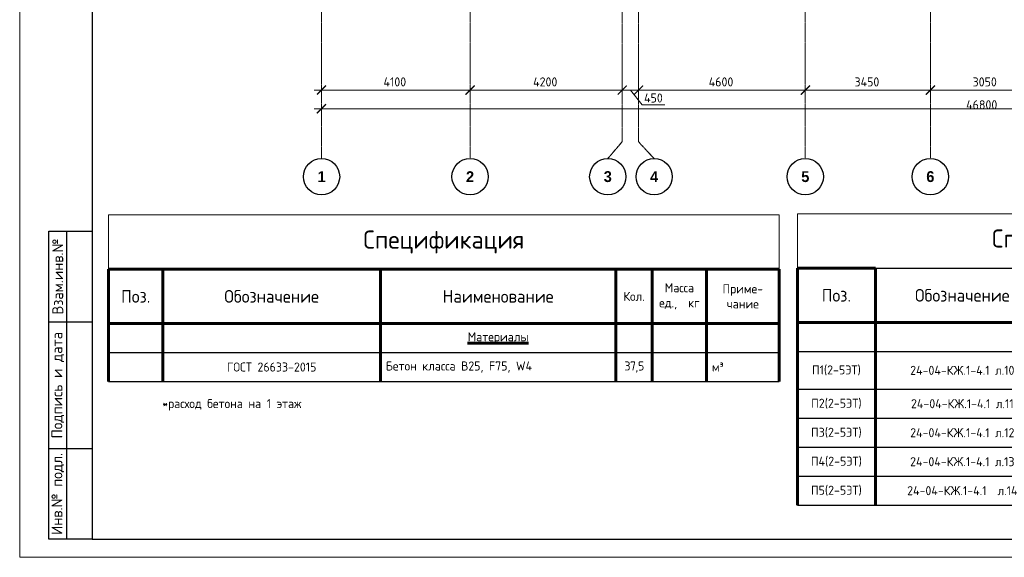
# Model space of a CAD drawing. Header units: millimetres. Extents: x 369815 to 1481759, y -423071 to -27917.
# Tile 100 of 256: x 433982 to 461148, y -198192 to -183355. Entities that reach past the tile are written whole.
import ezdxf
from ezdxf.enums import TextEntityAlignment as Align

# ---------------------------------------------------------------- set-up
doc = ezdxf.new("R2010")
doc.units = ezdxf.units.MM
doc.linetypes.add('______5', pattern=[1100, 800, -100, 100, -100])
doc.linetypes.add('осевая', pattern=[50.8, 31.75, -6.35, 6.35, -6.35])
for name, color, linetype, lineweight in [('Оси', 40, '______5', 18), ('Основная 0.6', 142, 'Continuous', 60), ('РАЗМЕРЫ', 1, 'Continuous', 9), ('Текст', 7, 'Continuous', 25), ('ТОНКИЕ', 7, 'Continuous', 9)]:
    doc.layers.add(name, color=color, linetype=linetype, lineweight=lineweight)
doc.layers.add('ТОЛСТЫЕ_ОСНОВНЫЕ', color=6, linetype='Continuous')
doc.styles.add('Century Gothic', font='GOTHIC.TTF')
doc.styles.add('GOST-2.304_Type-B', font='GOST_Common.ttf')
doc.styles.add('style1', font='GOST_Common.ttf', dxfattribs={"height": 500})
doc.dimstyles.new('СПДС', dxfattribs={"dimscale": 100, "dimtxt": 2.5, "dimasz": 2.5, "dimexe": 1.25, "dimexo": 0, "dimtad": 1, "dimdec": 0, "dimtxsty": 'GOST-2.304_Type-B', "dimblk": 'ARCHTICK', "dimcen": 2.5, "dimdle": 2, "dimadec": 0, "dimazin": 2, "dimtfac": 0.75, "dimtdec": 0, "dimtmove": 1, "dimatfit": 3, "dimfxl": 1, "dimtolj": 1, "dimarcsym": 1})

# ---------------------------------------------------------------- blocks, each defined once
blk = doc.blocks.new('*U133')
at = {"layer": 'ТОЛСТЫЕ_ОСНОВНЫЕ'}
for p, q in [((8, 5), (8, 90)), ((8, 90), (20, 90)), ((13, 5), (13, 90)), ((8, 65), (20, 65)), ((8, 30), (20, 30)), ((20, 5), (8, 5))]:
    blk.add_line(p, q, dxfattribs=at)
at = {"layer": 'ТОЛСТЫЕ_ОСНОВНЫЕ', "color": 6}
blk.add_lwpolyline([(20, 5), (589, 5), (589, 415), (20, 415)], close=True, dxfattribs=at)
at = {"layer": 'ТОНКИЕ'}
blk.add_lwpolyline([(0, 0), (594, 0), (594, 420), (0, 420)], close=True, dxfattribs=at)
at = {"layer": 'Текст', "style": 'style1'}
for s, p in [('Взам.инв.№', (10.5, 77.5)), ('Подпись и дата', (10.5, 47.5)), ('Инв.№ подл.', (10.5, 17.5))]:
    blk.add_text(s, height=3, rotation=90, dxfattribs=at).set_placement(p, align=Align.MIDDLE)
blk = doc.blocks.new('_ArchTick')
at = {"color": 0, "linetype": 'ByBlock', "const_width": 0.15}
blk.add_lwpolyline([(-0.5, -0.5), (0.5, 0.5)], dxfattribs=at)
blk = doc.blocks.new('*D2369')
at = {"color": 0, "lineweight": -2, "transparency": 16777216}
for p, q in [((983646, -19381), (983646, -19256)), ((1030446, -19495), (1030446, -19256)), ((983446, -19381), (1030646, -19381))]:
    blk.add_line(p, q, dxfattribs=at)
at = {"layer": 'DEFPOINTS', "color": 0, "transparency": 16777216}
for p in [(983646, -19381), (1030446, -19381), (1030446, -19495)]:
    blk.add_point(p, dxfattribs=at)
at = {"color": 0, "lineweight": -2, "transparency": 16777216, "xscale": 250, "yscale": 250, "zscale": 250, "rotation": 180}
blk.add_blockref('_ArchTick', (983646, -19381), dxfattribs=at)
at = {"color": 0, "lineweight": -2, "transparency": 16777216, "xscale": 250, "yscale": 250, "zscale": 250}
blk.add_blockref('_ArchTick', (1030446, -19381), dxfattribs=at)
at = {"color": 0, "transparency": 16777216, "insert": (1001863, -19270), "char_height": 250, "width": 104166.67, "attachment_point": 5, "style": 'GOST-2.304_Type-B'}
blk.add_mtext('\\A1;46800', dxfattribs=at)
blk = doc.blocks.new('NSY101')
at = {"color": 0, "linetype": 'ByBlock', "lineweight": -2}
blk.add_circle((0, 0), 50, dxfattribs=at)
blk = doc.blocks.new('СЛОЖНЫЙ_ОБЪЕКТ_31')
at = {"layer": 'Оси', "color": 16, "linetype": 'Continuous', "lineweight": 25, "transparency": 33554687, "xscale": 9.999999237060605, "yscale": 9.999999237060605, "zscale": 9.999999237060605}
blk.add_blockref('NSY101', (8813, -43009), dxfattribs=at)
at = {"layer": 'Оси', "color": 16, "linetype": 'Continuous', "lineweight": 25, "transparency": 33554687, "insert": (8813, -43009), "char_height": 300, "width": 385, "attachment_point": 5, "style": 'Century Gothic'}
blk.add_mtext('\\A1;{\\fCentury Gothic|i0|b1;\\H300.000000;\\W1.000000;\\C16;2}\\P', dxfattribs=at)
blk = doc.blocks.new('СЛОЖНЫЙ_ОБЪЕКТ_32')
at = {"layer": 'Оси', "color": 16, "linetype": 'Continuous', "lineweight": 25, "transparency": 33554687, "xscale": 9.999999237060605, "yscale": 9.999999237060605, "zscale": 9.999999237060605}
blk.add_blockref('NSY101', (18063, -43009), dxfattribs=at)
at = {"layer": 'Оси', "color": 16, "linetype": 'Continuous', "lineweight": 25, "transparency": 33554687, "insert": (18063, -43009), "char_height": 300, "width": 385, "attachment_point": 5, "style": 'Century Gothic'}
blk.add_mtext('\\A1;{\\fCentury Gothic|i0|b1;\\H300.000000;\\W1.000000;\\C16;5}\\P', dxfattribs=at)
blk = doc.blocks.new('СЛОЖНЫЙ_ОБЪЕКТ_33')
at = {"layer": 'Оси', "color": 16, "linetype": 'Continuous', "lineweight": 25, "transparency": 33554687, "xscale": 9.999999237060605, "yscale": 9.999999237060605, "zscale": 9.999999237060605}
blk.add_blockref('NSY101', (21513, -43009), dxfattribs=at)
at = {"layer": 'Оси', "color": 16, "linetype": 'Continuous', "lineweight": 25, "transparency": 33554687, "insert": (21513, -43009), "char_height": 300, "width": 385, "attachment_point": 5, "style": 'Century Gothic'}
blk.add_mtext('\\A1;{\\fCentury Gothic|i0|b1;\\H300.000000;\\W1.000000;\\C16;6}\\P', dxfattribs=at)
blk = doc.blocks.new('СЛОЖНЫЙ_ОБЪЕКТ_46')
at = {"layer": 'Оси', "color": 16, "linetype": 'Continuous', "lineweight": 25, "transparency": 33554687, "xscale": 9.999999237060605, "yscale": 9.999999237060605, "zscale": 9.999999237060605}
blk.add_blockref('NSY101', (5263, -43009), dxfattribs=at)
at = {"layer": 'Оси', "color": 16, "linetype": 'Continuous', "lineweight": 25, "transparency": 33554687, "insert": (5263, -43009), "char_height": 300, "width": 385, "attachment_point": 5, "style": 'Century Gothic'}
blk.add_mtext('\\A1;{\\fCentury Gothic|i0|b1;\\H300.000000;\\W1.000000;\\C16;1}\\P', dxfattribs=at)
blk = doc.blocks.new('СЛОЖНЫЙ_ОБЪЕКТ_48')
at = {"layer": 'Оси', "color": 16, "linetype": 'Continuous', "lineweight": 25, "transparency": 33554687, "xscale": 9.999999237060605, "yscale": 9.999999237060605, "zscale": 9.999999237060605}
blk.add_blockref('NSY101', (13893, -43009), dxfattribs=at)
at = {"layer": 'Оси', "color": 16, "linetype": 'Continuous', "lineweight": 25, "transparency": 33554687, "insert": (13893, -43009), "char_height": 300, "width": 385, "attachment_point": 5, "style": 'Century Gothic'}
blk.add_mtext('\\A1;{\\fCentury Gothic|i0|b1;\\H300.000000;\\W1.000000;\\C16;4}\\P', dxfattribs=at)
blk = doc.blocks.new('СЛОЖНЫЙ_ОБЪЕКТ_49')
at = {"layer": 'Оси', "color": 16, "linetype": 'Continuous', "lineweight": 25, "transparency": 33554687, "xscale": 9.999999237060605, "yscale": 9.999999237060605, "zscale": 9.999999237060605}
blk.add_blockref('NSY101', (12613, -43009), dxfattribs=at)
at = {"layer": 'Оси', "color": 16, "linetype": 'Continuous', "lineweight": 25, "transparency": 33554687, "insert": (12613, -43009), "char_height": 300, "width": 385, "attachment_point": 5, "style": 'Century Gothic'}
blk.add_mtext('\\A1;{\\fCentury Gothic|i0|b1;\\H300.000000;\\W1.000000;\\C16;3}\\P', dxfattribs=at)
blk = doc.blocks.new('*D2355')
at = {"color": 0, "lineweight": -2, "transparency": 16777216}
for p, q in [((983646, -18864), (983646, -18739)), ((987746, -18864), (987746, -18739)), ((983446, -18864), (987946, -18864))]:
    blk.add_line(p, q, dxfattribs=at)
at = {"layer": 'DEFPOINTS', "color": 0, "transparency": 16777216}
for p in [(983646, -18864), (987746, -18864), (987746, -18864)]:
    blk.add_point(p, dxfattribs=at)
at = {"color": 0, "lineweight": -2, "transparency": 16777216, "xscale": 250, "yscale": 250, "zscale": 250, "rotation": 180}
blk.add_blockref('_ArchTick', (983646, -18864), dxfattribs=at)
at = {"color": 0, "lineweight": -2, "transparency": 16777216, "xscale": 250, "yscale": 250, "zscale": 250}
blk.add_blockref('_ArchTick', (987746, -18864), dxfattribs=at)
at = {"color": 0, "transparency": 16777216, "insert": (985670, -18639), "char_height": 250, "width": 83333.33, "attachment_point": 5, "style": 'GOST-2.304_Type-B'}
blk.add_mtext('\\A1;4100', dxfattribs=at)
blk = doc.blocks.new('*D2356')
at = {"color": 0, "lineweight": -2, "transparency": 16777216}
for p, q in [((987746, -18864), (987746, -18739)), ((991946, -18864), (991946, -18739)), ((987546, -18864), (992146, -18864))]:
    blk.add_line(p, q, dxfattribs=at)
at = {"layer": 'DEFPOINTS', "color": 0, "transparency": 16777216}
for p in [(987746, -18864), (991946, -18864), (991946, -18864)]:
    blk.add_point(p, dxfattribs=at)
at = {"color": 0, "lineweight": -2, "transparency": 16777216, "xscale": 250, "yscale": 250, "zscale": 250, "rotation": 180}
blk.add_blockref('_ArchTick', (987746, -18864), dxfattribs=at)
at = {"color": 0, "lineweight": -2, "transparency": 16777216, "xscale": 250, "yscale": 250, "zscale": 250}
blk.add_blockref('_ArchTick', (991946, -18864), dxfattribs=at)
at = {"color": 0, "transparency": 16777216, "insert": (989820, -18639), "char_height": 250, "width": 83333.33, "attachment_point": 5, "style": 'GOST-2.304_Type-B'}
blk.add_mtext('\\A1;4200', dxfattribs=at)
blk = doc.blocks.new('*D2357')
at = {"color": 0, "lineweight": -2, "transparency": 16777216}
for p, q in [((992396, -18864), (992396, -18739)), ((996996, -18864), (996996, -18739)), ((992196, -18864), (997196, -18864))]:
    blk.add_line(p, q, dxfattribs=at)
at = {"layer": 'DEFPOINTS', "color": 0, "transparency": 16777216}
for p in [(992396, -18864), (996996, -18864), (996996, -18864)]:
    blk.add_point(p, dxfattribs=at)
at = {"color": 0, "lineweight": -2, "transparency": 16777216, "xscale": 250, "yscale": 250, "zscale": 250, "rotation": 180}
blk.add_blockref('_ArchTick', (992396, -18864), dxfattribs=at)
at = {"color": 0, "lineweight": -2, "transparency": 16777216, "xscale": 250, "yscale": 250, "zscale": 250}
blk.add_blockref('_ArchTick', (996996, -18864), dxfattribs=at)
at = {"color": 0, "transparency": 16777216, "insert": (994670, -18639), "char_height": 250, "width": 83333.33, "attachment_point": 5, "style": 'GOST-2.304_Type-B'}
blk.add_mtext('\\A1;4600', dxfattribs=at)
blk = doc.blocks.new('*D2358')
at = {"color": 0, "lineweight": -2, "transparency": 16777216}
for p, q in [((996996, -18864), (996996, -18739)), ((1000446, -18864), (1000446, -18739)), ((996796, -18864), (1000646, -18864))]:
    blk.add_line(p, q, dxfattribs=at)
at = {"layer": 'DEFPOINTS', "color": 0, "transparency": 16777216}
for p in [(996996, -18864), (1000446, -18864), (1000446, -18864)]:
    blk.add_point(p, dxfattribs=at)
at = {"color": 0, "lineweight": -2, "transparency": 16777216, "xscale": 250, "yscale": 250, "zscale": 250, "rotation": 180}
blk.add_blockref('_ArchTick', (996996, -18864), dxfattribs=at)
at = {"color": 0, "lineweight": -2, "transparency": 16777216, "xscale": 250, "yscale": 250, "zscale": 250}
blk.add_blockref('_ArchTick', (1000446, -18864), dxfattribs=at)
at = {"color": 0, "transparency": 16777216, "insert": (998695, -18639), "char_height": 250, "width": 83333.33, "attachment_point": 5, "style": 'GOST-2.304_Type-B'}
blk.add_mtext('\\A1;3450', dxfattribs=at)
blk = doc.blocks.new('*D2359')
at = {"color": 0, "lineweight": -2, "transparency": 16777216}
for p, q in [((1000446, -18864), (1000446, -18739)), ((1003496, -18864), (1003496, -18739)), ((1000246, -18864), (1003696, -18864))]:
    blk.add_line(p, q, dxfattribs=at)
at = {"layer": 'DEFPOINTS', "color": 0, "transparency": 16777216}
for p in [(1000446, -18864), (1003496, -18864), (1003496, -18864)]:
    blk.add_point(p, dxfattribs=at)
at = {"color": 0, "lineweight": -2, "transparency": 16777216, "xscale": 250, "yscale": 250, "zscale": 250, "rotation": 180}
blk.add_blockref('_ArchTick', (1000446, -18864), dxfattribs=at)
at = {"color": 0, "lineweight": -2, "transparency": 16777216, "xscale": 250, "yscale": 250, "zscale": 250}
blk.add_blockref('_ArchTick', (1003496, -18864), dxfattribs=at)
at = {"color": 0, "transparency": 16777216, "insert": (1001945, -18639), "char_height": 250, "width": 83333.33, "attachment_point": 5, "style": 'GOST-2.304_Type-B'}
blk.add_mtext('\\A1;3050', dxfattribs=at)
blk = doc.blocks.new('*D2367')
at = {"color": 0, "lineweight": -2, "transparency": 16777216}
for p, q in [((991946, -18739), (991946, -18989)), ((992596, -18864), (991746, -18864)), ((992171, -18864), (992493, -19270)), ((992396, -18802), (992396, -18989)), ((992493, -19270), (993118, -19270))]:
    blk.add_line(p, q, dxfattribs=at)
at = {"layer": 'DEFPOINTS', "color": 0, "transparency": 16777216}
for p in [(991946, -18739), (991946, -18864), (992396, -18802)]:
    blk.add_point(p, dxfattribs=at)
at = {"color": 0, "lineweight": -2, "transparency": 16777216, "xscale": 250, "yscale": 250, "zscale": 250, "rotation": 180}
blk.add_blockref('_ArchTick', (991946, -18864), dxfattribs=at)
at = {"color": 0, "lineweight": -2, "transparency": 16777216, "xscale": 250, "yscale": 250, "zscale": 250}
blk.add_blockref('_ArchTick', (992396, -18864), dxfattribs=at)
at = {"color": 0, "transparency": 16777216, "insert": (992805, -19083), "char_height": 250, "attachment_point": 5, "style": 'GOST-2.304_Type-B'}
blk.add_mtext('\\A1;450', dxfattribs=at)
blk = doc.blocks.new('*T1163')
at = {"layer": 'DEFPOINTS', "color": 8, "linetype": 'ByBlock', "lineweight": 0, "transparency": 16777216}
for p, q in [((0, 0), (18500, 0)), ((0, 0), (0, -1500)), ((18500, 0), (18500, -1500))]:
    blk.add_line(p, q, dxfattribs=at)
at = {"layer": 'Основная 0.6', "color": 0, "linetype": 'Continuous', "lineweight": 60, "transparency": 16777216}
for p, q in [((0, -1500), (15000, -1500)), ((0, -1500), (0, -4600)), ((1500, -1500), (1500, -4600)), ((7500, -1500), (7500, -4600)), ((14000, -1500), (14000, -4600)), ((15000, -1500), (15000, -4600)), ((16500, -1500), (16500, -4600)), ((18500, -1500), (18500, -4600)), ((0, -3000), (15000, -3000))]:
    blk.add_line(p, q, dxfattribs=at)
at = {"layer": 'Основная 0.6', "color": 0, "linetype": 'Continuous', "transparency": 16777216}
for p, q in [((15000, -1500), (18500, -1500)), ((15000, -3000), (18500, -3000))]:
    blk.add_line(p, q, dxfattribs=at)
at = {"layer": 'Основная 0.6', "color": 0, "linetype": 'Continuous', "lineweight": -2, "transparency": 16777216}
for p, q in [((0, -3800), (1500, -3800)), ((14000, -3800), (18500, -3800)), ((0, -4600), (1500, -4600)), ((14000, -4600), (18500, -4600))]:
    blk.add_line(p, q, dxfattribs=at)
at = {"layer": 'Основная 0.6', "color": 0, "lineweight": -2, "transparency": 16777216}
for p, q in [((1500, -3800), (14000, -3800)), ((1500, -4600), (14000, -4600))]:
    blk.add_line(p, q, dxfattribs=at)
at = {"layer": 'Основная 0.6', "color": 0, "transparency": 16777216, "style": 'GOST-2.304_Type-B'}
for s, insert, char_height, width, attachment_point in [('Спецификация', (9250, -750), 500, 18200, 5), ('Масса\\Pед.,  кг', (15750, -2250), 250, 1200, 5), ('Приме-\\Pчание', (17500, -2250), 250, 1700, 5), ('Поз.', (750, -2250), 350, 1200, 5), ('Обозначение', (4500, -2250), 350, 5700, 5), ('Наименование', (10750, -2250), 350, 6200, 5), ('Кол.', (14500, -2250), 250, 700, 5), ('{\\LМатериалы}', (10750, -3400), 250, 6200, 5), ('ГОСТ 26633-2015', (4500, -4200), 250, 5700, 5), ('Бетон класса В25, F75, W4', (7650, -4200), 250, 6200, 4), ('{\\T0.9;37,5', (14500, -4200), 250, 700, 5), ('м³', (16650, -4200), 250, 1700, 4)]:
    blk.add_mtext(s, dxfattribs=dict(at, insert=insert, char_height=char_height, width=width, attachment_point=attachment_point))
blk = doc.blocks.new('*T1164')
at = {"layer": 'DEFPOINTS', "color": 8, "linetype": 'ByBlock', "lineweight": 0, "transparency": 16777216}
for p, q in [((0, 0), (17950, 0)), ((0, 0), (0, -1500)), ((17950, 0), (17950, -1500))]:
    blk.add_line(p, q, dxfattribs=at)
at = {"layer": 'Основная 0.6', "color": 0, "linetype": 'Continuous', "lineweight": 60, "transparency": 16777216}
for p, q in [((0, -1500), (2152, -1500)), ((0, -1500), (0, -8042)), ((2152, -1500), (2152, -8042)), ((6950, -1500), (6950, -8042)), ((13450, -1500), (13450, -8042)), ((14450, -1500), (14450, -8042)), ((15950, -1500), (15950, -8042)), ((17950, -1500), (17950, -8042)), ((0, -3000), (14450, -3000))]:
    blk.add_line(p, q, dxfattribs=at)
at = {"layer": 'Основная 0.6', "color": 0, "linetype": 'ByBlock', "lineweight": -2, "transparency": 16777216}
blk.add_line((2152, -1500), (17950, -1500), dxfattribs=at)
at = {"layer": 'Основная 0.6', "color": 0, "linetype": 'Continuous', "transparency": 16777216}
blk.add_line((14450, -3000), (17950, -3000), dxfattribs=at)
at = {"layer": 'Основная 0.6', "color": 0, "linetype": 'Continuous', "lineweight": -2, "transparency": 16777216}
for p, q in [((0, -3800), (2152, -3800)), ((13450, -3800), (17950, -3800)), ((0, -4842), (2152, -4842)), ((13450, -4842), (17950, -4842)), ((0, -5642), (2152, -5642)), ((13450, -5642), (17950, -5642)), ((0, -6442), (2152, -6442)), ((13450, -6442), (17950, -6442)), ((0, -7242), (2152, -7242)), ((13450, -7242), (17950, -7242)), ((0, -8042), (2152, -8042)), ((13450, -8042), (17950, -8042))]:
    blk.add_line(p, q, dxfattribs=at)
at = {"layer": 'Основная 0.6', "color": 0, "lineweight": -2, "transparency": 16777216}
for p, q in [((2152, -3800), (13450, -3800)), ((2152, -4842), (6950, -4842)), ((2152, -5642), (6950, -5642)), ((2152, -6442), (6950, -6442)), ((2152, -7242), (6950, -7242)), ((2152, -8042), (13450, -8042))]:
    blk.add_line(p, q, dxfattribs=at)
at = {"layer": 'Основная 0.6', "color": 0, "transparency": 16777216, "attachment_point": 5, "style": 'GOST-2.304_Type-B'}
for s, insert, char_height, width in [('Спецификация пилонов', (8975, -750), 500, 17649.63), ('Масса\\Pед.,  кг', (15200, -2250), 250, 1200), ('Приме-\\Pчание', (16950, -2250), 250, 1700), ('Поз.', (1076, -2250), 350, 1851.73), ('Обозначение', (4551, -2250), 350, 4497.9), ('Наименование', (10200, -2250), 350, 6200), ('Кол.', (13950, -2250), 250, 700), ('{\\C256;П1(2-5ЭТ)}', (1076, -4321), 250, 1851.73), ('24-04-КЖ.1-4.1 л.10', (4551, -4321), 250, 4497.9), ('20', (13950, -4321), 250, 700), ('{\\C256;П2(2-5ЭТ)}', (1076, -5242), 250, 1851.73), ('24-04-КЖ.1-4.1 л.11', (4551, -5242), 250, 4497.9), ('{\\T0.9;11', (13950, -5242), 250, 700), ('{\\C256;П3(2-5ЭТ)}', (1076, -6042), 250, 1851.73), ('24-04-КЖ.1-4.1 л.12', (4551, -6042), 250, 4497.9), ('Пилоны 2-5-го этажа', (10200, -5921), 250, 6200), ('{\\T0.9;3', (13950, -6042), 250, 700), ('{\\C256;П4(2-5ЭТ)}', (1076, -6842), 250, 1851.73), ('24-04-КЖ.1-4.1 л.13', (4551, -6842), 250, 4497.9), ('3', (13950, -6842), 250, 700), ('{\\C256;П5(2-5ЭТ)}', (1076, -7642), 250, 1851.73), ('24-04-КЖ.1-4.1  л.14', (4551, -7642), 250, 4497.9), ('16', (13950, -7642), 250, 700)]:
    blk.add_mtext(s, dxfattribs=dict(at, insert=insert, char_height=char_height, width=width))
blk = doc.blocks.new('оси2')
at = {"layer": 'Оси', "color": 16, "linetype": 'осевая', "lineweight": 0, "ltscale": 0.5, "transparency": 33554687}
for p, q in [((983645.5, 5465.4), (983645.8, -20755.1)), ((987745.5, 5465.4), (987745.5, -20739.3)), ((996995.5, 5465.4), (996995.5, -20739.3)), ((1000445.5, 5465.4), (1000445.5, -20739.3)), ((991945.5, 4955.2), (991945.5, -20287.7)), ((992395.5, 4955.2), (992395.5, -20293.6))]:
    blk.add_line(p, q, dxfattribs=at)
at = {"layer": 'Оси', "color": 16, "linetype": 'осевая', "lineweight": 25, "ltscale": 0.5, "transparency": 33554687}
for p, q in [((991545, -20755.1), (991945.5, -20287.7)), ((992825, -20755.1), (992395.5, -20293.6))]:
    blk.add_line(p, q, dxfattribs=at)
at = {"layer": 'Оси', "color": 16, "linetype": 'Continuous', "lineweight": 25, "transparency": 33554687}
for name, p in [('СЛОЖНЫЙ_ОБЪЕКТ_46', (978385.3, 21754.4)), ('СЛОЖНЫЙ_ОБЪЕКТ_31', (978932, 21754.4)), ('СЛОЖНЫЙ_ОБЪЕКТ_49', (978932, 21754.4)), ('СЛОЖНЫЙ_ОБЪЕКТ_48', (978932, 21754.4)), ('СЛОЖНЫЙ_ОБЪЕКТ_32', (978932, 21754.4)), ('СЛОЖНЫЙ_ОБЪЕКТ_33', (978932, 21754.4))]:
    blk.add_blockref(name, p, dxfattribs=at)
for base, p1, p2, picture, middle in [((987745.5, -18864.1), (983645.5, -18864.1), (987745.5, -18864.1), '*D2355', (985670.4, -18864.1)), ((991945.5, -18864.1), (987745.5, -18864.1), (991945.5, -18864.1), '*D2356', (989820.4, -18864.1)), ((996995.5, -18864.1), (992395.5, -18864.1), (996995.5, -18864.1), '*D2357', (994670.4, -18864.1)), ((1000445.5, -18864.1), (996995.5, -18864.1), (1000445.5, -18864.1), '*D2358', (998695.4, -18864.1)), ((1003495.5, -18864.1), (1000445.5, -18864.1), (1003495.5, -18864.1), '*D2359', (1001945.4, -18864.1)), ((1030445.5, -19380.9), (983645.5, -19380.9), (1030445.5, -19495.3), '*D2369', (1001863, -19495.3))]:
    dim = blk.add_linear_dim(base=base, p1=p1, p2=p2, dimstyle='СПДС', override={"dimgap": 1})
    dim.commit()
    dim.dimension.update_dxf_attribs({"geometry": picture, "text_midpoint": middle, "dimtype": 160})
dim = blk.add_linear_dim(base=(991945.5, -18864.1), p1=(992395.5, -18801.6), p2=(991945.5, -18739.1), dimstyle='СПДС')
dim.commit()
dim.dimension.update_dxf_attribs({"geometry": '*D2367', "text_midpoint": (992555.1, -19270.3), "dimtype": 160})

msp = doc.modelspace()

# ---------------------------------------------------------------- block references
at = {"xscale": 100, "yscale": 100, "zscale": 100}
msp.add_blockref('*U133', (433982.1, -198191.8, 3100), dxfattribs=at)
for name, p in [('*T1163', (436433.1, -188740.7)), ('*T1164', (455438.9, -188711))]:
    msp.add_blockref(name, p)
at = {"layer": 'РАЗМЕРЫ'}
msp.add_blockref('оси2', (-541337.5, -166432.7, -1120), dxfattribs=at)

# ---------------------------------------------------------------- texts
at = {"ltscale": 100, "insert": (437915.1, -193824.2), "char_height": 250, "width": 17398.124, "attachment_point": 1, "style": 'GOST-2.304_Type-B'}
msp.add_mtext('*расход бетона на 1 этаж', dxfattribs=at)

doc.saveas('drawing.dxf')
